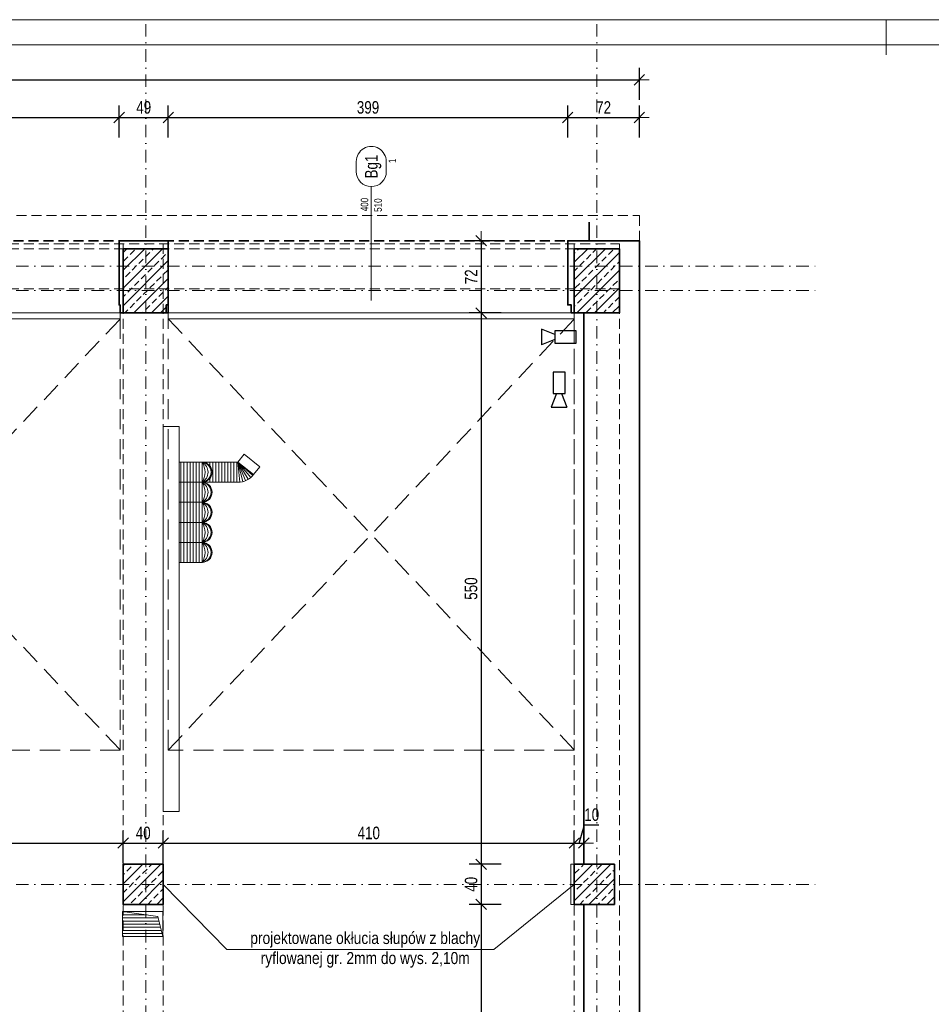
# Model space of a CAD drawing. Header units: millimetres. Extents: x 4946 to 18537, y -10559 to 785.
# Tile 61 of 79: x 7332 to 8241, y -197 to 785. Entities that reach past the tile are written whole.
import ezdxf
from ezdxf.enums import TextEntityAlignment as Align

# ---------------------------------------------------------------- set-up
doc = ezdxf.new("R2010")
doc.units = ezdxf.units.MM
for name, pattern in [('DASHDOT', [1, 0.5, -0.25, 0, -0.25]), ('DASHED', [0.75, 0.5, -0.25]), ('DASHEDX2', [1.5, 1, -0.5])]:
    doc.linetypes.add(name, pattern=pattern)
doc.layers.add('BA_pom', color=6, linetype='Continuous', lineweight=18, plot=False)
doc.layers.add('PG_POMOCNICZNE', color=6, linetype='Continuous', lineweight=18, plot=False)
for name, color, linetype, lineweight in [('BA_sym', 7, 'Continuous', 18), ('BA_txc', 1, 'Continuous', 18), ('M_Ramki do druku', 7, 'Continuous', 18), ('M_Ramki markery', 1, 'Continuous', 18), ('M_Ramki rysunków', 2, 'Continuous', 18), ('mm_went_opis', 7, 'Continuous', 15), ('PG_BRAMY', 1, 'DASHEDX2', 18), ('PG_KONSTRUKCJA', 5, 'Continuous', 35), ('PG_OSIE', 1, 'DASHDOT', 18), ('PG_PODCIĄGI', 1, 'DASHED', 18), ('PG_SZRAF', 1, 'Continuous', 18), ('PG_WENTYLACJA', 1, 'Continuous', 18), ('PG_WIDOKOWE_CIENKIE', 1, 'Continuous', 18), ('PG_WYMIARY', 1, 'Continuous', 18), ('PG_WYPOSAŻENIE', 1, 'Continuous', 18), ('PG_ŚCIANY_SŁUPY', 4, 'Continuous', 35), ('Wyposażenie', 134, 'Continuous', 18)]:
    doc.layers.add(name, color=color, linetype=linetype, lineweight=lineweight)
doc.styles.add('BIKTS', font='bikromsw.shx', dxfattribs={"width": 0.85})
doc.styles.add('BIKWYM', font='BIKROMSW.SHX', dxfattribs={"width": 0.8})
doc.styles.get("Standard").update_dxf_attribs({"font": 'arial.ttf'})
doc.dimstyles.new('BA_KR_50', dxfattribs={"dimscale": 0.5, "dimtxt": 25, "dimasz": 1.666667, "dimexe": 24, "dimexo": 0, "dimgap": 0, "dimtad": 0, "dimdec": 1, "dimrnd": 0.5, "dimzin": 9, "dimdsep": 46, "dimtxsty": 'BIKWYM', "dimblk": 'WYM-KR', "dimcen": 0, "dimdle": 20, "dimclrd": 256, "dimclre": 256, "dimclrt": 7, "dimadec": 0, "dimazin": 0, "dimtfac": 0.033333, "dimtdec": 1, "dimtmove": 0, "dimatfit": 3, "dimldrblk": 'WYM-KR', "dimfxl": 40, "dimfxlon": 1, "dimtvp": 0.8, "dimtolj": 1, "dimarcsym": 0})

# ---------------------------------------------------------------- blocks, each defined once
blk = doc.blocks.new('A$C243F7E6F')
at = {"layer": 'PG_SZRAF'}
h = blk.add_hatch(dxfattribs=at)
h.set_pattern_fill('ANSI33', color=256, scale=2)
h.set_pattern_definition([(45, (-6891.598, -2675.306), (-8.980256, 8.980256), []), (45, (-6882.618, -2675.306), (-8.980256, 8.980256), [6.35, -3.175])])
h.paths.add_polyline_path([(0, 0), (40, 0), (40, -40), (0, -40)])
at = {"layer": 'PG_KONSTRUKCJA'}
blk.add_lwpolyline([(0, 0), (40, 0), (40, -40), (0, -40), (0, 0)], dxfattribs=at)
blk = doc.blocks.new('brama')
at = {"layer": 'PG_BRAMY', "linetype": 'Continuous'}
for p, q in [((4191.17, 391.19), (4596.17, 391.19)), ((4191.17, 391.19), (4191.17, 385.19)), ((4191.17, 385.19), (4596.17, 385.19)), ((4596.17, 391.19), (4596.17, 385.19))]:
    blk.add_line(p, q, dxfattribs=at)
at = {"layer": 'PG_BRAMY', "ltscale": 20}
for p, q in [((4191.17, -44.81), (4596.17, 385.19)), ((4191.17, 385.19), (4596.17, -44.81))]:
    blk.add_line(p, q, dxfattribs=at)
blk.add_lwpolyline([(4191.17, 385.19), (4596.17, 385.19), (4596.17, -44.81), (4191.17, -44.81)], close=True, dxfattribs=at)
blk = doc.blocks.new('symdrz')
blk.add_lwpolyline([(-10, -30, -1), (-10, 30), (10, 30, -1), (10, -30)], format="xyb", close=True)
at = {"style": 'BIKTS', "width": 0.8}
blk.add_attdef('SZERDRZ', text='', height=25, dxfattribs=at).set_placement((77.1, 8.8), align=Align.CENTER)
blk.add_attdef('SYMDRZ', text='', height=25, dxfattribs=at).set_placement((0, 0), align=Align.MIDDLE)
blk.add_attdef('WYSDRZ', text='', height=25, dxfattribs=at).set_placement((77.1, -9.5), align=Align.TOP_CENTER)
blk = doc.blocks.new('A$C558C0175')
at = {"layer": 'PG_SZRAF'}
h = blk.add_hatch(dxfattribs=at)
h.set_pattern_fill('ANSI33', color=256, scale=50)
h.set_pattern_definition([(45, (339.872, -19.246), (-8.83883, 8.83883), []), (45, (348.711, -19.246), (-8.83883, 8.83883), [6.25, -3.125])])
h.paths.add_polyline_path([(-45, 64), (0, 64), (0, 0), (-45, 0)])
at = {"layer": 'PG_KONSTRUKCJA'}
blk.add_lwpolyline([(-45, 64), (0, 64), (0, 0), (-45, 0)], close=True, dxfattribs=at)
blk = doc.blocks.new('A$C0fd6651b')
at = {"layer": 'PG_WYPOSAŻENIE', "color": 18, "lineweight": 30, "true_color": 0x000000}
for p, q in [((5.38, 13.5), (0, 0)), ((10.38, 13.5), (15.76, 0)), ((0, 0), (15.76, 0))]:
    blk.add_line(p, q, dxfattribs=at)
blk.add_lwpolyline([(1.81, 34.78), (1.81, 13.5), (13.95, 13.5), (13.95, 34.78)], close=True, dxfattribs=at)
blk = doc.blocks.new('A$C0f2c6892')
at = {"layer": 'PG_WIDOKOWE_CIENKIE', "color": 18, "lineweight": 30, "rotation": 270}
blk.add_blockref('A$C0fd6651b', (1794.13, -86.21), dxfattribs=at)
at = {"layer": 'PG_WIDOKOWE_CIENKIE', "color": 18, "lineweight": 30}
blk.add_blockref('A$C0fd6651b', (1803.96, -164.01), dxfattribs=at)
blk = doc.blocks.new('WYM-KR')
at = {"linetype": 'ByBlock'}
blk.add_line((11.52, 0), (-11.52, 0), dxfattribs=at)
at = {"color": 7, "linetype": 'ByBlock'}
blk.add_line((6.24, 6.24), (-6.24, -6.24), dxfattribs=at)
blk = doc.blocks.new('*D277')
at = {"layer": 'Defpoints', "color": 0, "transparency": 16777216}
for p in [(7431.05, 687.6), (7027.05, 564.69), (7431.05, 564.69)]:
    blk.add_point(p, dxfattribs=at)
at = {"layer": 'PG_WYMIARY', "lineweight": -2, "transparency": 16777216}
for p, q in [((7027.05, 667.6), (7027.05, 699.6)), ((7431.05, 667.6), (7431.05, 699.6)), ((7027.88, 687.6), (7430.21, 687.6))]:
    blk.add_line(p, q, dxfattribs=at)
at = {"layer": 'PG_WYMIARY', "lineweight": -2, "transparency": 16777216, "xscale": 0.8333333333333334, "yscale": 0.8333333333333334, "zscale": 0.8333333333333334, "rotation": 180}
blk.add_blockref('WYM-KR', (7027.05, 687.6), dxfattribs=at)
at = {"layer": 'PG_WYMIARY', "lineweight": -2, "transparency": 16777216, "xscale": 0.8333333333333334, "yscale": 0.8333333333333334, "zscale": 0.8333333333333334}
blk.add_blockref('WYM-KR', (7431.05, 687.6), dxfattribs=at)
at = {"layer": 'PG_WYMIARY', "color": 7, "lineweight": 18, "transparency": 16777216, "insert": (7229.05, 697.6), "char_height": 12.5, "attachment_point": 5, "style": 'BIKWYM'}
blk.add_mtext('\\A1;404', dxfattribs=at)
blk = doc.blocks.new('*D278')
at = {"layer": 'Defpoints', "color": 0, "transparency": 16777216}
for p in [(7480.05, 687.6), (7431.05, 564.69), (7480.05, 564.69)]:
    blk.add_point(p, dxfattribs=at)
at = {"layer": 'PG_WYMIARY', "lineweight": -2, "transparency": 16777216}
for p, q in [((7431.05, 667.6), (7431.05, 699.6)), ((7480.05, 667.6), (7480.05, 699.6)), ((7431.88, 687.6), (7479.21, 687.6))]:
    blk.add_line(p, q, dxfattribs=at)
at = {"layer": 'PG_WYMIARY', "lineweight": -2, "transparency": 16777216, "xscale": 0.8333333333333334, "yscale": 0.8333333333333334, "zscale": 0.8333333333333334, "rotation": 180}
blk.add_blockref('WYM-KR', (7431.05, 687.6), dxfattribs=at)
at = {"layer": 'PG_WYMIARY', "lineweight": -2, "transparency": 16777216, "xscale": 0.8333333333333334, "yscale": 0.8333333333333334, "zscale": 0.8333333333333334}
blk.add_blockref('WYM-KR', (7480.05, 687.6), dxfattribs=at)
at = {"layer": 'PG_WYMIARY', "color": 7, "lineweight": 18, "transparency": 16777216, "insert": (7455.55, 697.6), "char_height": 12.5, "attachment_point": 5, "style": 'BIKWYM'}
blk.add_mtext('\\A1;49', dxfattribs=at)
blk = doc.blocks.new('*D279')
at = {"layer": 'Defpoints', "color": 0, "transparency": 16777216}
for p in [(7878.55, 687.6), (7480.05, 564.69), (7878.55, 564.69)]:
    blk.add_point(p, dxfattribs=at)
at = {"layer": 'PG_WYMIARY', "lineweight": -2, "transparency": 16777216}
for p, q in [((7480.05, 667.6), (7480.05, 699.6)), ((7878.55, 667.6), (7878.55, 699.6)), ((7480.88, 687.6), (7877.71, 687.6))]:
    blk.add_line(p, q, dxfattribs=at)
at = {"layer": 'PG_WYMIARY', "lineweight": -2, "transparency": 16777216, "xscale": 0.8333333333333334, "yscale": 0.8333333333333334, "zscale": 0.8333333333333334, "rotation": 180}
blk.add_blockref('WYM-KR', (7480.05, 687.6), dxfattribs=at)
at = {"layer": 'PG_WYMIARY', "lineweight": -2, "transparency": 16777216, "xscale": 0.8333333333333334, "yscale": 0.8333333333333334, "zscale": 0.8333333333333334}
blk.add_blockref('WYM-KR', (7878.55, 687.6), dxfattribs=at)
at = {"layer": 'PG_WYMIARY', "color": 7, "lineweight": 18, "transparency": 16777216, "insert": (7679.3, 697.6), "char_height": 12.5, "attachment_point": 5, "style": 'BIKWYM'}
blk.add_mtext('\\A1;399', dxfattribs=at)
blk = doc.blocks.new('*D280')
at = {"layer": 'Defpoints', "color": 0, "transparency": 16777216}
for p in [(7950.05, 725.16), (6038.55, 564.69), (7950.05, 564.69)]:
    blk.add_point(p, dxfattribs=at)
at = {"layer": 'PG_WYMIARY', "lineweight": -2, "transparency": 16777216}
for p, q in [((6038.55, 705.16), (6038.55, 737.16)), ((7950.05, 705.16), (7950.05, 737.16)), ((6039.38, 725.16), (7949.21, 725.16))]:
    blk.add_line(p, q, dxfattribs=at)
at = {"layer": 'PG_WYMIARY', "lineweight": -2, "transparency": 16777216, "xscale": 0.8333333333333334, "yscale": 0.8333333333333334, "zscale": 0.8333333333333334, "rotation": 180}
blk.add_blockref('WYM-KR', (6038.55, 725.16), dxfattribs=at)
at = {"layer": 'PG_WYMIARY', "lineweight": -2, "transparency": 16777216, "xscale": 0.8333333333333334, "yscale": 0.8333333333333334, "zscale": 0.8333333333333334}
blk.add_blockref('WYM-KR', (7950.05, 725.16), dxfattribs=at)
at = {"layer": 'PG_WYMIARY', "color": 7, "lineweight": 18, "transparency": 16777216, "insert": (6994.3, 735.16), "char_height": 12.5, "attachment_point": 5, "style": 'BIKWYM'}
blk.add_mtext('\\A1;1911.5', dxfattribs=at)
blk = doc.blocks.new('*D281')
at = {"layer": 'Defpoints', "color": 0, "transparency": 16777216}
for p in [(7950.05, 687.6), (7878.55, 564.69), (7950.05, 564.69)]:
    blk.add_point(p, dxfattribs=at)
at = {"layer": 'PG_WYMIARY', "lineweight": -2, "transparency": 16777216}
for p, q in [((7878.55, 667.6), (7878.55, 699.6)), ((7950.05, 667.6), (7950.05, 699.6)), ((7879.38, 687.6), (7949.21, 687.6))]:
    blk.add_line(p, q, dxfattribs=at)
at = {"layer": 'PG_WYMIARY', "lineweight": -2, "transparency": 16777216, "xscale": 0.8333333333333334, "yscale": 0.8333333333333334, "zscale": 0.8333333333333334, "rotation": 180}
blk.add_blockref('WYM-KR', (7878.55, 687.6), dxfattribs=at)
at = {"layer": 'PG_WYMIARY', "lineweight": -2, "transparency": 16777216, "xscale": 0.8333333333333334, "yscale": 0.8333333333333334, "zscale": 0.8333333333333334}
blk.add_blockref('WYM-KR', (7950.05, 687.6), dxfattribs=at)
at = {"layer": 'PG_WYMIARY', "color": 7, "lineweight": 18, "transparency": 16777216, "insert": (7914.3, 697.6), "char_height": 12.5, "attachment_point": 5, "style": 'BIKWYM'}
blk.add_mtext('\\A1;72', dxfattribs=at)
blk = doc.blocks.new('*D297')
at = {"layer": 'Defpoints', "color": 0, "transparency": 16777216}
for p in [(7435.05, -36.1), (7022.05, -57.31), (7435.05, -57.31)]:
    blk.add_point(p, dxfattribs=at)
at = {"layer": 'PG_WYMIARY', "lineweight": -2, "transparency": 16777216}
for p, q in [((7022.05, -56.1), (7022.05, -24.1)), ((7435.05, -56.1), (7435.05, -24.1)), ((7022.88, -36.1), (7434.21, -36.1))]:
    blk.add_line(p, q, dxfattribs=at)
at = {"layer": 'PG_WYMIARY', "lineweight": -2, "transparency": 16777216, "xscale": 0.8333333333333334, "yscale": 0.8333333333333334, "zscale": 0.8333333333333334, "rotation": 180}
blk.add_blockref('WYM-KR', (7022.05, -36.1), dxfattribs=at)
at = {"layer": 'PG_WYMIARY', "lineweight": -2, "transparency": 16777216, "xscale": 0.8333333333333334, "yscale": 0.8333333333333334, "zscale": 0.8333333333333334}
blk.add_blockref('WYM-KR', (7435.05, -36.1), dxfattribs=at)
at = {"layer": 'PG_WYMIARY', "color": 7, "transparency": 16777216, "insert": (7228.55, -26.1), "char_height": 12.5, "attachment_point": 5, "style": 'BIKWYM'}
blk.add_mtext('\\A1;413', dxfattribs=at)
blk = doc.blocks.new('*D298')
at = {"layer": 'Defpoints', "color": 0, "transparency": 16777216}
for p in [(7475.05, -36.1), (7435.05, -57.31), (7475.05, -57.31)]:
    blk.add_point(p, dxfattribs=at)
at = {"layer": 'PG_WYMIARY', "lineweight": -2, "transparency": 16777216}
for p, q in [((7435.05, -56.1), (7435.05, -24.1)), ((7475.05, -56.1), (7475.05, -24.1)), ((7435.88, -36.1), (7474.21, -36.1))]:
    blk.add_line(p, q, dxfattribs=at)
at = {"layer": 'PG_WYMIARY', "lineweight": -2, "transparency": 16777216, "xscale": 0.8333333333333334, "yscale": 0.8333333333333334, "zscale": 0.8333333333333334, "rotation": 180}
blk.add_blockref('WYM-KR', (7435.05, -36.1), dxfattribs=at)
at = {"layer": 'PG_WYMIARY', "lineweight": -2, "transparency": 16777216, "xscale": 0.8333333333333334, "yscale": 0.8333333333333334, "zscale": 0.8333333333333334}
blk.add_blockref('WYM-KR', (7475.05, -36.1), dxfattribs=at)
at = {"layer": 'PG_WYMIARY', "color": 7, "transparency": 16777216, "insert": (7455.05, -26.1), "char_height": 12.5, "attachment_point": 5, "style": 'BIKWYM'}
blk.add_mtext('\\A1;40', dxfattribs=at)
blk = doc.blocks.new('*D299')
at = {"layer": 'Defpoints', "color": 0, "transparency": 16777216}
for p in [(7885.05, -36.1), (7475.05, -57.31), (7885.05, -57.31)]:
    blk.add_point(p, dxfattribs=at)
at = {"layer": 'PG_WYMIARY', "lineweight": -2, "transparency": 16777216}
for p, q in [((7475.05, -56.1), (7475.05, -24.1)), ((7885.05, -56.1), (7885.05, -24.1)), ((7475.88, -36.1), (7884.21, -36.1))]:
    blk.add_line(p, q, dxfattribs=at)
at = {"layer": 'PG_WYMIARY', "lineweight": -2, "transparency": 16777216, "xscale": 0.8333333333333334, "yscale": 0.8333333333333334, "zscale": 0.8333333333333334, "rotation": 180}
blk.add_blockref('WYM-KR', (7475.05, -36.1), dxfattribs=at)
at = {"layer": 'PG_WYMIARY', "lineweight": -2, "transparency": 16777216, "xscale": 0.8333333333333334, "yscale": 0.8333333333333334, "zscale": 0.8333333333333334}
blk.add_blockref('WYM-KR', (7885.05, -36.1), dxfattribs=at)
at = {"layer": 'PG_WYMIARY', "color": 7, "transparency": 16777216, "insert": (7680.05, -26.1), "char_height": 12.5, "attachment_point": 5, "style": 'BIKWYM'}
blk.add_mtext('\\A1;410', dxfattribs=at)
blk = doc.blocks.new('*D300')
at = {"layer": 'Defpoints', "color": 0, "transparency": 16777216}
for p in [(7894.55, -36.1), (7885.05, -57.31), (7894.55, -57.31)]:
    blk.add_point(p, dxfattribs=at)
at = {"layer": 'PG_WYMIARY', "lineweight": -2, "transparency": 16777216}
for p, q in [((7889.8, -36.1), (7895.27, -17.85)), ((7895.27, -17.85), (7909.56, -17.85)), ((7885.05, -56.1), (7885.05, -24.1)), ((7894.55, -56.1), (7894.55, -24.1)), ((7885.88, -36.1), (7893.71, -36.1))]:
    blk.add_line(p, q, dxfattribs=at)
at = {"layer": 'PG_WYMIARY', "lineweight": -2, "transparency": 16777216, "xscale": 0.8333333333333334, "yscale": 0.8333333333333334, "zscale": 0.8333333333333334, "rotation": 180}
blk.add_blockref('WYM-KR', (7885.05, -36.1), dxfattribs=at)
at = {"layer": 'PG_WYMIARY', "lineweight": -2, "transparency": 16777216, "xscale": 0.8333333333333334, "yscale": 0.8333333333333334, "zscale": 0.8333333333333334}
blk.add_blockref('WYM-KR', (7894.55, -36.1), dxfattribs=at)
at = {"layer": 'PG_WYMIARY', "color": 7, "transparency": 16777216, "insert": (7902.42, -7.85), "char_height": 12.5, "attachment_point": 5, "style": 'BIKWYM'}
blk.add_mtext('\\A1;10', dxfattribs=at)
blk = doc.blocks.new('*D328')
at = {"layer": 'Defpoints', "color": 0, "transparency": 16777216}
for p in [(7878.55, 564.69), (7792.14, 492.69), (7878.55, 492.69)]:
    blk.add_point(p, dxfattribs=at)
at = {"layer": 'PG_WYMIARY', "lineweight": -2, "transparency": 16777216}
for p, q in [((7812.14, 564.69), (7780.14, 564.69)), ((7792.14, 563.86), (7792.14, 493.53)), ((7812.14, 492.69), (7780.14, 492.69))]:
    blk.add_line(p, q, dxfattribs=at)
at = {"layer": 'PG_WYMIARY', "lineweight": -2, "transparency": 16777216, "xscale": 0.8333333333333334, "yscale": 0.8333333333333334, "zscale": 0.8333333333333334}
for p, rotation in [((7792.14, 564.69), 90), ((7792.14, 492.69), 270)]:
    blk.add_blockref('WYM-KR', p, dxfattribs=dict(at, rotation=rotation))
at = {"layer": 'PG_WYMIARY', "color": 7, "transparency": 16777216, "insert": (7782.14, 528.69), "char_height": 12.5, "attachment_point": 5, "rotation": 90, "style": 'BIKWYM'}
blk.add_mtext('\\A1;72', dxfattribs=at)
blk = doc.blocks.new('*D329')
at = {"layer": 'Defpoints', "color": 0, "transparency": 16777216}
for p in [(7878.55, 492.69), (7792.14, -57.31), (7885.05, -57.31)]:
    blk.add_point(p, dxfattribs=at)
at = {"layer": 'PG_WYMIARY', "lineweight": -2, "transparency": 16777216}
for p, q in [((7812.14, 492.69), (7780.14, 492.69)), ((7792.14, 491.86), (7792.14, -56.47)), ((7812.14, -57.31), (7780.14, -57.31))]:
    blk.add_line(p, q, dxfattribs=at)
at = {"layer": 'PG_WYMIARY', "lineweight": -2, "transparency": 16777216, "xscale": 0.8333333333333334, "yscale": 0.8333333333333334, "zscale": 0.8333333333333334}
for p, rotation in [((7792.14, 492.69), 90), ((7792.14, -57.31), 270)]:
    blk.add_blockref('WYM-KR', p, dxfattribs=dict(at, rotation=rotation))
at = {"layer": 'PG_WYMIARY', "color": 7, "transparency": 16777216, "insert": (7782.14, 217.69), "char_height": 12.5, "attachment_point": 5, "rotation": 90, "style": 'BIKWYM'}
blk.add_mtext('\\A1;550', dxfattribs=at)
blk = doc.blocks.new('*D330')
at = {"layer": 'Defpoints', "color": 0, "transparency": 16777216}
for p in [(7885.05, -57.31), (7792.14, -97.31), (7885.05, -97.31)]:
    blk.add_point(p, dxfattribs=at)
at = {"layer": 'PG_WYMIARY', "lineweight": -2, "transparency": 16777216}
for p, q in [((7812.14, -57.31), (7780.14, -57.31)), ((7792.14, -58.14), (7792.14, -96.47)), ((7812.14, -97.31), (7780.14, -97.31))]:
    blk.add_line(p, q, dxfattribs=at)
at = {"layer": 'PG_WYMIARY', "lineweight": -2, "transparency": 16777216, "xscale": 0.8333333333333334, "yscale": 0.8333333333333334, "zscale": 0.8333333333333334}
for p, rotation in [((7792.14, -57.31), 90), ((7792.14, -97.31), 270)]:
    blk.add_blockref('WYM-KR', p, dxfattribs=dict(at, rotation=rotation))
at = {"layer": 'PG_WYMIARY', "color": 7, "transparency": 16777216, "insert": (7782.14, -77.31), "char_height": 12.5, "attachment_point": 5, "rotation": 90, "style": 'BIKWYM'}
blk.add_mtext('\\A1;40', dxfattribs=at)
blk = doc.blocks.new('*D331')
at = {"layer": 'Defpoints', "color": 0, "transparency": 16777216}
for p in [(7885.05, -97.31), (7792.14, -657.31), (7885.05, -657.31)]:
    blk.add_point(p, dxfattribs=at)
at = {"layer": 'PG_WYMIARY', "lineweight": -2, "transparency": 16777216}
for p, q in [((7812.14, -97.31), (7780.14, -97.31)), ((7792.14, -98.14), (7792.14, -656.47)), ((7812.14, -657.31), (7780.14, -657.31))]:
    blk.add_line(p, q, dxfattribs=at)
at = {"layer": 'PG_WYMIARY', "lineweight": -2, "transparency": 16777216, "xscale": 0.8333333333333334, "yscale": 0.8333333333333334, "zscale": 0.8333333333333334}
for p, rotation in [((7792.14, -97.31), 90), ((7792.14, -657.31), 270)]:
    blk.add_blockref('WYM-KR', p, dxfattribs=dict(at, rotation=rotation))
at = {"layer": 'PG_WYMIARY', "color": 7, "transparency": 16777216, "insert": (7782.14, -377.31), "char_height": 12.5, "attachment_point": 5, "rotation": 90, "style": 'BIKWYM'}
blk.add_mtext('\\A1;560', dxfattribs=at)
blk = doc.blocks.new('*U352')
at = {"layer": 'M_Ramki do druku'}
blk.add_line((650, 594), (650, 589), dxfattribs=at)
at = {"layer": 'M_Ramki markery'}
blk.add_line((650, 589), (650, 587), dxfattribs=at)
at = {"layer": 'M_Ramki rysunków'}
blk.add_lwpolyline([(30, 5), (30, 589), (835, 589), (835, 5)], close=True, dxfattribs=at)

msp = doc.modelspace()

# ---------------------------------------------------------------- hatches: boundary and pattern name
at = {"layer": 'PG_WENTYLACJA', "true_color": 0x000000}
h = msp.add_hatch(dxfattribs=at)
h.set_pattern_fill('ANSI31', color=18, scale=0.97, angle=135)
h.paths.add_polyline_path([(7469.55, -109.31), (7434.55, -104.31), (7434.55, -129.31), (7474.55, -129.31)])

# ---------------------------------------------------------------- linework, layer by layer
at = {"layer": 'BA_sym', "color": 18, "true_color": 0x000000}
for p, q in [((7682.55, 552.7), (7682.55, 618.68)), ((7682.55, 552.7), (7682.55, 616.15)), ((7682.55, 597.48), (7682.55, 505.1))]:
    msp.add_line(p, q, dxfattribs=at)
at = {"layer": 'Defpoints', "color": 6, "lineweight": 18}
msp.add_lwpolyline([(7046.25, 785.16), (9146.25, 785.16), (9146.25, -699.84), (7046.25, -699.84)], close=True, dxfattribs=at)
at = {"layer": 'mm_went_opis'}
msp.add_line((7804.71, -142.42), (7538.39, -142.42), dxfattribs=at)
for points in [[(7475.05, -77.31), (7538.39, -142.42)], [(7804.71, -142.42), (7885.05, -77.31)]]:
    msp.add_lwpolyline(points, dxfattribs=at)
at = {"layer": 'PG_KONSTRUKCJA', "color": 18, "true_color": 0x000000}
msp.add_lwpolyline([(7900.05, 564.69), (7900.05, 583.15)], dxfattribs=at)
at = {"layer": 'PG_OSIE', "color": 18, "ltscale": 25, "true_color": 0x000000}
for points in [[(7457.55, 780.75), (7457.55, -2070.06)], [(7907.55, 780.75), (7907.55, -2070.06)], [(5847.38, 539.19), (8127.62, 539.19)], [(5847.38, 515.19), (8127.62, 515.19)], [(5847.38, -77.31), (8127.62, -77.31)]]:
    msp.add_lwpolyline(points, dxfattribs=at)
at = {"layer": 'PG_PODCIĄGI', "color": 18, "ltscale": 20, "true_color": 0x000000}
for points in [[(6056.05, 463.19), (6038.55, 463.19), (6038.55, 589.69), (7950.05, 589.69), (7950.05, 463.19)], [(6076.05, 561.69), (7930.05, 561.69)], [(7435.05, 561.69), (7435.05, -1912.31)], [(7475.05, 561.69), (7475.05, -1912.31)], [(7885.05, 561.69), (7885.05, -1912.31)], [(7930.05, 561.69), (7930.05, -1912.31)], [(6076.05, 556.69), (7930.05, 556.69)], [(6076.05, 516.69), (7930.05, 516.69)], [(7930.05, 492.69), (6076.05, 492.69)]]:
    msp.add_lwpolyline(points, dxfattribs=at)
at = {"layer": 'PG_POMOCNICZNE'}
msp.add_lwpolyline([(6110.05, 492.69), (7894.55, 492.69), (7894.55, -57.31), (7881.55, -57.31), (7881.55, -97.31), (7894.55, -97.31), (7894.55, -657.31), (7881.55, -657.31), (7881.55, -697.31), (7894.55, -697.31), (7894.55, -1257.31)], dxfattribs=at)
at = {"layer": 'PG_WENTYLACJA', "color": 18, "true_color": 0x000000}
for p, q in [((7434.55, -104.31), (7469.55, -109.31)), ((7469.55, -109.31), (7474.55, -129.31))]:
    msp.add_line(p, q, dxfattribs=at)
msp.add_lwpolyline([(7434.55, -104.31), (7474.55, -104.31), (7474.55, -129.31), (7434.55, -129.31)], close=True, dxfattribs=at)
at = {"layer": 'PG_ŚCIANY_SŁUPY', "color": 18, "linetype": 'DASHED', "ltscale": 20, "true_color": 0x000000}
msp.add_lwpolyline([(6125.55, 564.69), (7878.55, 564.69)], dxfattribs=at)
at = {"layer": 'PG_ŚCIANY_SŁUPY', "color": 18, "true_color": 0x000000}
for points in [[(7431.05, 564.69), (7431.05, 500.69), (7432.05, 500.69), (7432.05, 492.69), (7478.05, 492.69), (7478.05, 500.69), (7480.05, 500.69), (7480.05, 564.69), (7431.05, 564.69)], [(7950.05, -1920.31), (7950.05, 564.69), (7878.55, 564.69), (7878.55, 500.69), (7882.05, 500.69), (7882.05, 492.69), (7894.55, 492.69), (7894.55, -57.31), (7885.05, -57.31), (7885.05, -97.31), (7894.55, -97.31), (7894.55, -657.31), (7881.55, -657.31), (7881.55, -697.31), (7894.55, -697.31), (7894.55, -1257.31)]]:
    msp.add_lwpolyline(points, dxfattribs=at)
at = {"layer": 'Wyposażenie', "color": 18, "lineweight": 15, "true_color": 0x000000}
for p, q in [((7490.84, 379.23), (7474.84, 379.23)), ((7474.84, 379.23), (7474.84, -4.73)), ((7490.84, 379.23), (7490.84, -4.73)), ((7513.73, 343.78), (7490.84, 343.78)), ((7492.73, 243.78), (7492.73, 343.78)), ((7495.73, 243.78), (7495.73, 343.78)), ((7498.73, 243.78), (7498.73, 343.78)), ((7501.73, 243.78), (7501.73, 343.78)), ((7504.73, 243.78), (7504.73, 343.78)), ((7507.73, 243.78), (7507.73, 343.78)), ((7510.73, 243.78), (7510.73, 343.78)), ((7513.73, 243.78), (7513.73, 343.78)), ((7513.73, 343.78), (7549.43, 343.78)), ((7518.43, 342.6), (7518.43, 343.78)), ((7521.43, 340.16), (7521.43, 343.78)), ((7524.43, 323.78), (7524.43, 343.78)), ((7527.43, 323.78), (7527.43, 343.78)), ((7527.43, 323.78), (7527.43, 343.78)), ((7530.43, 323.78), (7530.43, 343.78)), ((7533.43, 323.78), (7533.43, 343.78)), ((7536.43, 323.78), (7536.43, 343.78)), ((7539.43, 323.78), (7539.43, 343.78)), ((7542.43, 323.78), (7542.43, 343.78)), ((7545.43, 323.78), (7545.43, 343.78)), ((7548.43, 323.78), (7548.43, 343.78)), ((7549.43, 343.78), (7555.61, 351.64)), ((7549.43, 343.78), (7565.16, 331.42)), ((7551.43, 323.88), (7549.43, 343.78)), ((7554.38, 324.4), (7549.43, 343.78)), ((7557.23, 325.36), (7549.43, 343.78)), ((7559.89, 326.73), (7549.43, 343.78)), ((7562.32, 328.49), (7549.43, 343.78)), ((7564.47, 330.59), (7549.43, 343.78)), ((7555.61, 351.64), (7571.33, 339.28)), ((7571.33, 339.28), (7565.16, 331.42)), ((7518.43, 323.78), (7518.43, 324.95)), ((7521.43, 323.78), (7521.43, 327.4)), ((7513.73, 323.78), (7490.84, 323.78)), ((7513.73, 323.78), (7549.43, 323.78)), ((7513.73, 303.78), (7490.84, 303.78)), ((7513.73, 283.78), (7490.84, 283.78)), ((7513.73, 263.78), (7490.84, 263.78)), ((7513.73, 243.78), (7490.84, 243.78)), ((7490.84, -4.73), (7474.84, -4.73))]:
    msp.add_line(p, q, dxfattribs=at)
for centre, radius, start, end in [((7513.73, 333.78), 10, 270, 90), ((7512.67, 333.78), 10.06, 276.02558, 83.97442), ((7508.4, 333.78), 11.33, 298.07249, 61.92751), ((7498.56, 333.78), 18.17, 326.60151, 33.39849), ((7549.43, 343.78), 20, 270, 321.83888), ((7513.73, 313.78), 10, 270, 90), ((7512.67, 313.78), 10.06, 276.02558, 83.97442), ((7508.4, 313.78), 11.33, 298.07249, 61.92751), ((7498.56, 313.78), 18.17, 326.60151, 33.39849), ((7513.73, 293.78), 10, 270, 90), ((7512.67, 293.78), 10.06, 276.02558, 83.97442), ((7508.4, 293.78), 11.33, 298.07249, 61.92751), ((7498.56, 293.78), 18.17, 326.60151, 33.39849), ((7513.73, 273.78), 10, 270, 90), ((7512.67, 273.78), 10.06, 276.02558, 83.97442), ((7508.4, 273.78), 11.33, 298.07249, 61.92751), ((7498.56, 273.78), 18.17, 326.60151, 33.39849), ((7513.73, 253.78), 10, 270, 90), ((7512.67, 253.78), 10.06, 276.02558, 83.97442), ((7508.4, 253.78), 11.33, 298.07249, 61.92751), ((7498.56, 253.78), 18.17, 326.60151, 33.39849)]:
    msp.add_arc(centre, radius, start, end, dxfattribs=at)

# ---------------------------------------------------------------- block references
at = {"layer": 'BA_sym', "color": 18, "true_color": 0x000000}
ref = msp.add_blockref('symdrz', (7682.55, 638.68), dxfattribs=dict(at, xscale=0.5000000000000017, yscale=0.5000000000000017, zscale=0.5000000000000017, rotation=90.00000472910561))
ref.add_attrib('Symdrz', 'Bg1', dxfattribs={"height": 12.5, "rotation": 90, "style": 'BIKTS', "width": 0.8}).set_placement((7682.55, 638.68), align=Align.MIDDLE_CENTER)
ref.add_attrib('Szerdrz', '400', dxfattribs={"layer": 'BA_txc', "color": 7, "height": 7.5, "rotation": 90, "style": 'BIKTS', "width": 0.8}).set_placement((7675.8, 600.75), align=Align.MIDDLE_CENTER)
ref.add_attrib('Wysdrz', '510', dxfattribs={"layer": 'BA_txc', "color": 7, "height": 7.5, "rotation": 90, "style": 'BIKTS', "width": 0.8}).set_placement((7689.3, 600.19), align=Align.MIDDLE_CENTER)
ref.add_attrib('Sztuk', '1', (7707.3, 642.11), dxfattribs={"layer": 'BA_pom', "height": 7.5, "rotation": 90, "style": 'BIKTS', "width": 0.8})
at = {"layer": 'M_Ramki do druku', "xscale": 5, "yscale": 5, "zscale": 5}
msp.add_blockref('*U352', (4946.25, -2184.84), dxfattribs=at)
at = {"layer": 'PG_KONSTRUKCJA', "color": 18, "true_color": 0x000000}
for name, p in [('A$C558C0175', (7480.05, 492.69)), ('A$C558C0175', (7930.05, 492.69)), ('brama', (2835.88, 101.5)), ('brama', (3288.88, 101.5)), ('A$C243F7E6F', (7435.05, -57.31)), ('A$C243F7E6F', (7885.05, -57.31))]:
    msp.add_blockref(name, p, dxfattribs=at)
at = {"layer": 'PG_WIDOKOWE_CIENKIE', "color": 18, "lineweight": 30, "true_color": 0x000000}
msp.add_blockref('A$C0f2c6892', (6058.05, 562.69), dxfattribs=at)

# ---------------------------------------------------------------- texts
at = {"layer": 'mm_went_opis', "insert": (7676.47, -124.82), "char_height": 12, "width": 240.0682, "attachment_point": 2}
msp.add_mtext('{\\fArial Narrow|b0|i0|c238|p34;projektowane okłucia słupów z blachy ryflowanej gr. 2mm do wys. 2,10m}', dxfattribs=at)

# ---------------------------------------------------------------- dimensions: what is measured, and where the dimension line sits
at = {"layer": 'PG_WYMIARY', "color": 18, "lineweight": 18, "true_color": 0x000000}
dim = msp.add_linear_dim(base=(7950.05, 725.16), p1=(6038.55, 564.69), p2=(7950.05, 564.69), dimstyle='BA_KR_50', dxfattribs=at)
dim.commit()
dim.dimension.update_dxf_attribs({"geometry": '*D280', "text_midpoint": (6994.3, 735.16)})
for base, p1, p2, picture, middle in [((7431.05, 687.6), (7027.05, 564.69), (7431.05, 564.69), '*D277', (7229.05, 697.6)), ((7480.05, 687.6), (7431.05, 564.69), (7480.05, 564.69), '*D278', (7455.55, 697.6)), ((7878.54753505, 687.59966766), (7480.04753505, 564.69493852), (7878.54753505, 564.69493852), '*D279', (7679.29753505, 697.59966766)), ((7950.04753505, 687.59966766), (7878.54753505, 564.69493852), (7950.04753505, 564.69493852), '*D281', (7914.29753505, 697.59966766))]:
    dim = msp.add_linear_dim(base=base, p1=p1, p2=p2, dimstyle='BA_KR_50', override={"dimdec": 0, "dimrnd": 0}, dxfattribs=at)
    dim.commit()
    dim.dimension.update_dxf_attribs({"geometry": picture, "text_midpoint": middle})
at = {"layer": 'PG_WYMIARY'}
for base, p1, p2, picture, middle in [((7792.14, 492.69), (7878.55, 564.69), (7878.55, 492.69), '*D328', (7782.14, 528.69)), ((7792.14, -57.31), (7878.55, 492.69), (7885.05, -57.31), '*D329', (7782.14, 217.69)), ((7792.14, -97.31), (7885.05, -57.31), (7885.05, -97.31), '*D330', (7782.14, -77.31)), ((7792.14, -657.31), (7885.05, -97.31), (7885.05, -657.31), '*D331', (7782.14, -377.31))]:
    dim = msp.add_linear_dim(base=base, p1=p1, p2=p2, angle=90, dimstyle='BA_KR_50', override={"dimdec": 0, "dimrnd": 0, "dimtmove": 1}, dxfattribs=at)
    dim.commit()
    dim.dimension.update_dxf_attribs({"geometry": picture, "text_midpoint": middle})
for base, p1, p2, picture, middle in [((7894.54753505, -36.09654832), (7885.04753505, -57.30506148), (7894.54753505, -57.30506148), '*D300', (7895.27253505, -7.84654832)), ((7435.05, -36.1), (7022.05, -57.31), (7435.05, -57.31), '*D297', (7228.55, -26.1)), ((7475.05, -36.1), (7435.05, -57.31), (7475.05, -57.31), '*D298', (7455.05, -26.1)), ((7885.05, -36.1), (7475.05, -57.31), (7885.05, -57.31), '*D299', (7680.05, -26.1))]:
    dim = msp.add_linear_dim(base=base, p1=p1, p2=p2, dimstyle='BA_KR_50', override={"dimdec": 0, "dimrnd": 0, "dimtmove": 1}, dxfattribs=at)
    dim.commit()
    dim.dimension.update_dxf_attribs({"geometry": picture, "text_midpoint": middle})

doc.saveas('drawing.dxf')
